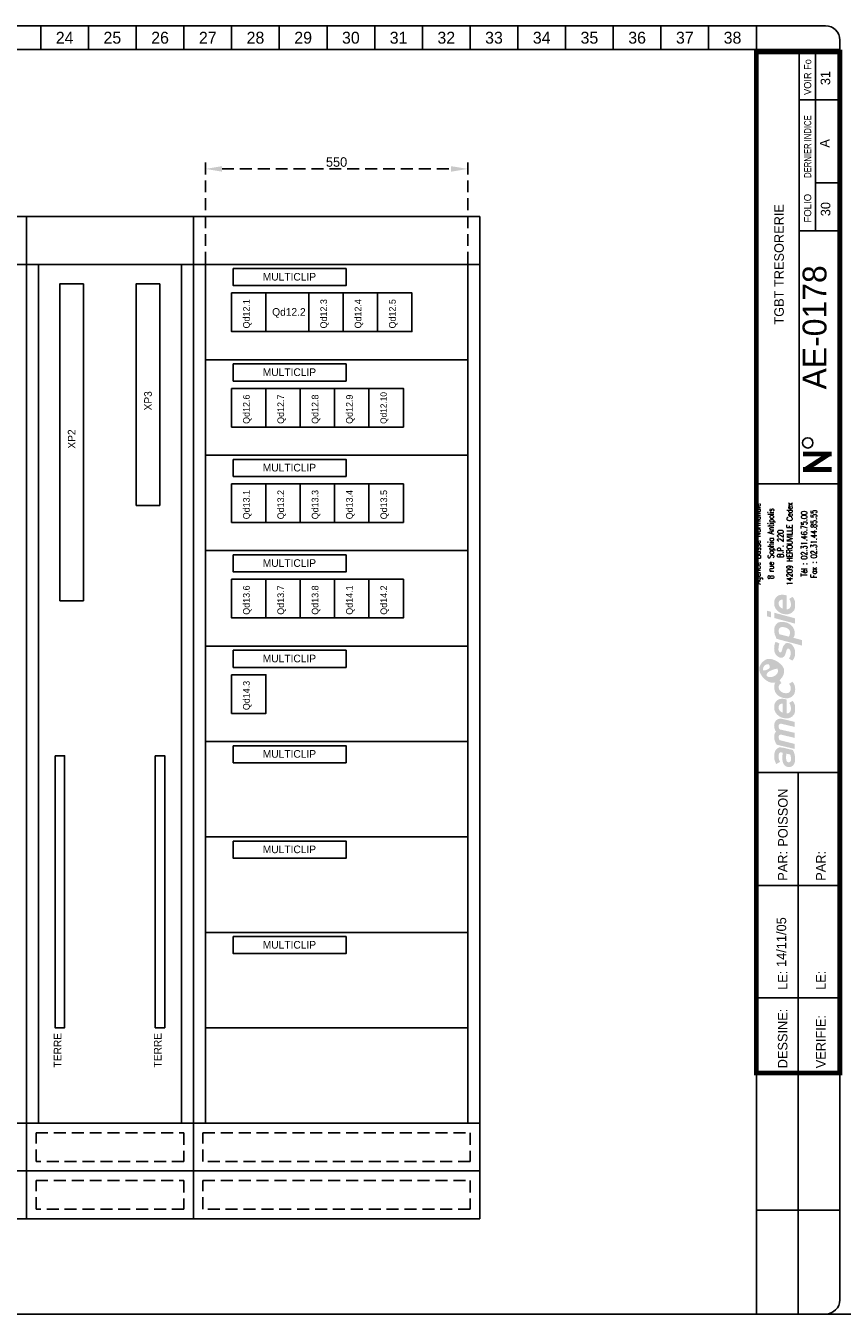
# Model space of a CAD drawing. Header units: millimetres. Extents: x 0 to 4898, y -1200 to 270.
# Tile 2 of 34: x 227 to 398, y -1200 to -930. Entities that reach past the tile are written whole.
import ezdxf
from ezdxf.enums import TextEntityAlignment as Align

# ---------------------------------------------------------------- set-up
doc = ezdxf.new("R2010")
doc.units = ezdxf.units.MM
doc.header["$LTSCALE"] = 25
doc.linetypes.add('CONTINU', pattern=[0])
doc.linetypes.add('DISCONTINU', pattern=[0.15, 0.1, -0.05])
doc.layers.get('0').update_dxf_attribs({"linetype": 'CONTINUOUS'})
doc.layers.get('Defpoints').update_dxf_attribs({"linetype": 'CONTINUOUS'})
for name, color, linetype in [('TEXTE', 92, 'CONTINU'), ('TRAIFIN', 1, 'CONTINU'), ('TRAIGROS', 40, 'CONTINU'), ('TRAIMOY', 150, 'CONTINU')]:
    doc.layers.add(name, color=color, linetype=linetype)
doc.styles.add('ROMANC', font='romanc')
doc.styles.add('ROMANS8', font='ROMANS8.shx')
doc.styles.add('TXT', font='txt', dxfattribs={"width": 0.8})
doc.dimstyles.get("Standard").update_dxf_attribs({"dimtxt": 0.18, "dimasz": 0.18, "dimexe": 0.18, "dimexo": 0.0625, "dimgap": 0.09, "dimtad": 0, "dimtih": 1, "dimtoh": 1, "dimdec": 4, "dimzin": 0, "dimdsep": 46, "dimtxsty": 'Standard', "dimcen": 0.09, "dimadec": 0, "dimazin": 0, "dimtfac": 1, "dimtdec": 4, "dimtofl": 0, "dimtmove": 0, "dimatfit": 3, "dimfxl": 1, "dimtolj": 1, "dimtzin": 0, "dimarcsym": 0})

# ---------------------------------------------------------------- blocks, each defined once
blk = doc.blocks.new('FDP-DIV-CHU')
at = {"layer": 'TEXTE', "color": 7, "const_width": 1}
for points in [[(395.75, 180.25), (389.75, 180.25)], [(390.25, 177), (395.25, 180.25)], [(395.75, 177), (389.75, 177)]]:
    blk.add_lwpolyline(points, dxfattribs=at)
at = {"layer": 'TEXTE', "color": 7}
blk.add_circle((390.76, 182.59), 1.08, dxfattribs=at)
at = {"layer": 'TRAIFIN', "color": 7}
for p, q in [((230, 270), (230, 265)), ((240, 270), (240, 265)), ((250, 270), (250, 265)), ((260, 270), (260, 265)), ((270, 270), (270, 265)), ((280, 270), (280, 265)), ((290, 270), (290, 265)), ((300, 270), (300, 265)), ((310, 270), (310, 265)), ((320, 270), (320, 265)), ((330, 270), (330, 265)), ((340, 270), (340, 265)), ((350, 270), (350, 265)), ((360, 270), (360, 265)), ((370, 270), (370, 265)), ((380, 270), (380, 265)), ((392.41, 227.04), (392.41, 264.5)), ((392.41, 237.09), (396.96, 237.09))]:
    blk.add_line(p, q, dxfattribs=at)
at = {"layer": 'TRAIGROS', "color": 7}
for p, q in [((3, 270), (394.5, 270)), ((397.5, 265), (0, 265)), ((397.5, 265), (0, 265)), ((397.5, 267), (397.5, 265)), ((397.5, 3), (397.5, 265)), ((389, 174), (389, 264.5)), ((389, 254.5), (397, 254.5)), ((389, 227.01), (397, 227.01)), ((380, 174), (397.5, 174)), ((380, 113.52), (397.51, 113.52)), ((380, -0.03), (380, 50.52)), ((3, 0), (394.5, 0))]:
    blk.add_line(p, q, dxfattribs=at)
at = {"layer": 'TRAIGROS', "color": 7, "const_width": 1}
blk.add_lwpolyline([(380, 264.5), (380, 50.52), (397.5, 50.52), (397.5, 264.5), (380, 264.5)], dxfattribs=at)
at = {"layer": 'TRAIGROS', "color": 7}
for centre, start, end in [((394.5, 267), 0, 90), ((394.5, 3), 270, 0)]:
    blk.add_arc(centre, 3, start, end, dxfattribs=at)
at = {"layer": 'TRAIMOY', "color": 7}
for p, q in [((388.75, -0.01), (388.75, 113.52)), ((380, 89.82), (397.51, 89.82)), ((380, 66.27), (397.51, 66.27)), ((380, 21.75), (397.51, 21.75))]:
    blk.add_line(p, q, dxfattribs=at)
at = {"layer": 'TEXTE', "color": 7}
for s, p in [('24', (235, 267.5)), ('25', (245, 267.5)), ('26', (255, 267.5)), ('27', (265, 267.5)), ('28', (275, 267.5)), ('29', (285, 267.5)), ('30', (295, 267.5)), ('31', (305, 267.5)), ('32', (315, 267.5)), ('33', (325, 267.5)), ('34', (335, 267.5)), ('35', (345, 267.5)), ('36', (355, 267.5)), ('37', (365, 267.5)), ('38', (375, 267.5))]:
    blk.add_text(s, height=2.5, dxfattribs=at).set_placement(p, align=Align.MIDDLE)
at = {"layer": 'TEXTE', "color": 7, "width": 0.75}
blk.add_text('VOIR Fo', height=1.5, rotation=90, dxfattribs=at).set_placement((391.5, 255.5), (391.5, 263), align=Align.FIT)
at = {"layer": 'TEXTE', "color": 7, "style": 'TXT', "width": 0.8}
blk.add_text('DERNIER INDICE', height=1.5, rotation=90, dxfattribs=at).set_placement((391.5, 238.12))
at = {"layer": 'TEXTE', "color": 7}
blk.add_text('FOLIO', height=1.5, rotation=90, dxfattribs=at).set_placement((391.5, 231.76), align=Align.CENTER)
for s, p in [('PAR:', (386.51, 90.82)), ('PAR:', (394.51, 90.82)), ('LE:', (386.51, 67.95)), ('LE:', (394.51, 67.95)), ('DESSINE:', (386.51, 51.52)), ('VERIFIE:', (394.51, 51.52))]:
    blk.add_text(s, height=2, rotation=90, dxfattribs=at).set_placement(p)
at = {"layer": 'TEXTE', "style": 'ROMANC'}
for tag, height, p in [('FOLIO_SUIVANT', 2, (395.9, 259.04)), ('INDICE', 2, (395.79, 245.35)), ('FOLIO', 2, (395.79, 231.76)), ('NUMERO', 5, (395.79, 206.79))]:
    blk.add_attdef(tag, text='', height=height, rotation=90, dxfattribs=at).set_placement(p, align=Align.CENTER)
blk.add_attdef('INTITULE_DU_PLAN', text='', height=2, rotation=90, dxfattribs=at).set_placement((385, 220), align=Align.MIDDLE)
for tag, p in [('DESSINATEUR', (386.53, 97.95)), ('DATE', (386.51, 72.76))]:
    blk.add_attdef(tag, p, '', height=2, rotation=90, dxfattribs=at)
blk = doc.blocks.new('LOGO')
h = blk.add_hatch(color=187)
h.paths.add_polyline_path([(0.27, -25.15), (-0.26, -25.03), (-0.61, -25.01), (-0.96, -25.01), (-1.3, -25.15), (-1.56, -25.39), (-1.76, -25.66), (-1.92, -26.06), (-2.01, -26.61), (-2, -27.13), (-1.95, -27.54), (-1.82, -27.98), (-1.59, -28.49), (-0.78, -28.03), (-0.88, -27.84), (-0.99, -27.58), (-1.06, -27.27), (-1.09, -26.94), (-1.07, -26.65), (-1.03, -26.36), (-0.9, -26.15), (-0.74, -26.05), (-0.59, -26.04), (-0.23, -26.1), (-0.26, -26.47), (-0.29, -26.77), (-0.31, -27.1), (-0.31, -27.41), (-0.26, -27.77), (-0.19, -28.1), (-0.05, -28.44), (0.2, -28.78), (0.48, -28.98), (0.87, -29.11), (1.22, -29.1), (1.58, -29.04), (1.84, -28.87), (2.14, -28.53), (2.3, -28.16), (2.37, -27.71), (2.36, -27.1), (2.28, -26.51), (2.08, -25.89), (1.89, -25.54), (0.84, -25.3)])
h.paths.add_polyline_path([(0.54, -26.31), (1.32, -26.47), (1.41, -26.69), (1.48, -27.01), (1.49, -27.42), (1.48, -27.74), (1.4, -27.9), (1.29, -28.03), (1.14, -28.09), (0.96, -28.1), (0.81, -28.07), (0.69, -27.97), (0.6, -27.85), (0.54, -27.71), (0.5, -27.54), (0.49, -27.3), (0.49, -27.06), (0.5, -26.59)], flags=16)
h.paths.add_polyline_path([(-0.88, -23.47), (-0.97, -23.29), (-1.06, -23.08), (-1.08, -22.86), (-1.05, -22.63), (-0.97, -22.45), (-0.79, -22.36), (-0.5, -22.33), (2.29, -23.01), (2.29, -21.94), (-0.8, -21.24), (-0.96, -21.08), (-1.06, -20.77), (-1.1, -20.45), (-1, -20.2), (-0.87, -20.11), (-0.7, -20.03), (-0.48, -20.05), (2.29, -20.7), (2.29, -19.65), (-0.36, -19.01), (-0.65, -19), (-1.01, -19.01), (-1.3, -19.12), (-1.55, -19.28), (-1.77, -19.54), (-1.9, -19.8), (-1.98, -20), (-2.02, -20.38), (-2.01, -20.76), (-1.91, -21.13), (-1.79, -21.45), (-1.64, -21.71), (-1.75, -21.83), (-1.89, -22.08), (-1.98, -22.36), (-2.01, -22.66), (-2.01, -23), (-1.95, -23.36), (-1.85, -23.71), (-1.69, -24.08), (-1.5, -24.43), (2.29, -25.32), (2.29, -24.26)])
h.paths.add_polyline_path([(-0.19, -14.81), (-0.51, -14.81), (-0.91, -14.88), (-1.19, -15), (-1.42, -15.16), (-1.64, -15.38), (-1.83, -15.67), (-1.95, -15.97), (-2, -16.26), (-2.02, -16.52), (-2.01, -16.84), (-1.96, -17.15), (-1.84, -17.46), (-1.65, -17.81), (-1.41, -18.09), (-1.14, -18.33), (-0.89, -18.51), (-0.59, -18.68), (-0.17, -18.82), (0.24, -18.89), (0.59, -18.91), (0.98, -18.88), (1.37, -18.75), (1.77, -18.51), (2.17, -18.06), (2.33, -17.58), (2.38, -17.11), (2.38, -16.56), (2.33, -16.15), (2.2, -15.79), (2.03, -15.5), (1.82, -15.25), (1.14, -15.68), (1.3, -15.94), (1.42, -16.3), (1.49, -16.68), (1.49, -16.99), (1.43, -17.33), (1.23, -17.63), (0.99, -17.81), (0.79, -17.86), (0.6, -17.84), (0.6, -14.97), (0.23, -14.85)])
h.paths.add_polyline_path([(-0.26, -17.69), (-0.43, -17.64), (-0.58, -17.55), (-0.76, -17.39), (-0.9, -17.24), (-1.01, -17.02), (-1.06, -16.86), (-1.08, -16.63), (-1.06, -16.36), (-0.96, -16.16), (-0.83, -15.98), (-0.62, -15.87), (-0.44, -15.83), (-0.26, -15.83)], flags=16)
h.paths.add_polyline_path([(-0.09, -13.56), (-0.44, -13.4), (-0.74, -13.16), (-0.95, -12.9), (-1.04, -12.61), (-1.08, -12.36), (-1.02, -12.05), (-0.89, -11.83), (-0.73, -11.69), (-0.61, -11.61), (-0.5, -11.55), (-0.88, -10.89), (-1.08, -11.04), (-1.32, -11.18), (-1.51, -11.28), (-1.78, -11.38), (-1.87, -11.55), (-1.97, -11.89), (-2.01, -12.3), (-1.98, -12.76), (-1.82, -13.35), (-1.54, -13.76), (-1.25, -14.08), (-0.85, -14.34), (-0.48, -14.51), (-0.05, -14.65), (0.44, -14.71), (0.94, -14.69), (1.47, -14.5), (1.83, -14.25), (2.09, -13.94), (2.26, -13.6), (2.36, -13.21), (2.39, -12.82), (2.37, -12.43), (2.27, -11.98), (2.07, -11.58), (1.82, -11.23), (1.12, -11.67), (1.29, -11.95), (1.43, -12.27), (1.45, -12.61), (1.43, -12.96), (1.23, -13.36), (0.95, -13.57), (0.61, -13.63), (0.31, -13.63)])
h.paths.add_polyline_path([(1.25, -3.19), (0.94, -3.13), (0.59, -3.14), (0.32, -3.25), (0.1, -3.49), (-0.12, -3.81), (-0.25, -4.17), (-0.38, -4.62), (-0.46, -4.92), (-0.59, -5.03), (-0.74, -5.08), (-0.86, -5.03), (-0.96, -4.94), (-1.06, -4.74), (-1.12, -4.53), (-1.11, -4.23), (-1.07, -3.86), (-1.01, -3.51), (-0.93, -3.23), (-1.72, -2.85), (-1.84, -3.12), (-1.93, -3.4), (-1.97, -3.68), (-2, -3.98), (-2.02, -4.32), (-2, -4.65), (-1.94, -5.01), (-1.8, -5.31), (-1.64, -5.58), (-1.4, -5.84), (-1.11, -6.04), (-0.85, -6.17), (-0.56, -6.2), (-0.24, -6.15), (0.01, -5.99), (0.18, -5.81), (0.32, -5.51), (0.41, -5.18), (0.51, -4.86), (0.57, -4.63), (0.67, -4.45), (0.78, -4.33), (0.97, -4.29), (1.15, -4.35), (1.3, -4.55), (1.41, -4.85), (1.44, -5.24), (1.41, -5.62), (1.33, -5.91), (1.23, -6.15), (1.09, -6.39), (1.78, -6.81), (1.86, -6.74), (1.97, -6.61), (2.14, -6.32), (2.27, -6), (2.36, -5.62), (2.37, -5.24), (2.35, -4.86), (2.3, -4.52), (2.19, -4.21), (2.03, -3.92), (1.85, -3.65), (1.57, -3.35)])
h.paths.add_polyline_path([(1.14, 0.91), (0.82, 1.08), (0.5, 1.2), (0.1, 1.27), (-0.26, 1.3), (-0.73, 1.29), (-1.12, 1.19), (-1.38, 1.04), (-1.61, 0.8), (-1.77, 0.55), (-1.89, 0.33), (-1.98, 0.01), (-2.01, -0.32), (-1.99, -0.65), (-1.95, -1.02), (-1.88, -1.34), (-1.76, -1.63), (-1.63, -1.96), (-1.52, -2.24), (3.84, -3.66), (3.84, -2.51), (1.96, -2.01), (2.11, -1.85), (2.24, -1.56), (2.27, -1.32), (2.29, -1.04), (2.27, -0.75), (2.21, -0.44), (2.07, -0.1), (1.9, 0.2), (1.71, 0.44), (1.43, 0.71)])
h.paths.add_polyline_path([(0.98, -1.77), (-0.92, -1.28), (-0.98, -1.1), (-1.05, -0.84), (-1.07, -0.56), (-1.04, -0.29), (-0.94, -0.06), (-0.77, 0.11), (-0.53, 0.2), (-0.24, 0.22), (0.04, 0.2), (0.35, 0.13), (0.58, 0.05), (0.81, -0.07), (1.02, -0.24), (1.19, -0.46), (1.27, -0.68), (1.28, -0.93), (1.28, -1.16), (1.24, -1.43), (1.15, -1.61)], flags=16)
h.paths.add_polyline_path([(-1.97, 3.22), (-1.97, 2.11), (2.35, 0.95), (2.35, 2.06)])
h.paths.add_polyline_path([(-3.55, 3.65), (-3.55, 2.48), (-2.65, 2.25), (-2.65, 3.43)])
h.paths.add_polyline_path([(-0.19, 6.99), (-0.51, 6.99), (-0.91, 6.92), (-1.19, 6.81), (-1.42, 6.64), (-1.64, 6.43), (-1.83, 6.14), (-1.95, 5.83), (-2, 5.54), (-2.02, 5.28), (-2.01, 4.96), (-1.96, 4.66), (-1.84, 4.34), (-1.65, 4), (-1.41, 3.71), (-1.14, 3.48), (-0.89, 3.29), (-0.59, 3.12), (-0.17, 2.98), (0.24, 2.92), (0.59, 2.89), (0.98, 2.93), (1.37, 3.06), (1.77, 3.29), (2.17, 3.75), (2.33, 4.22), (2.38, 4.7), (2.38, 5.24), (2.33, 5.65), (2.2, 6.02), (2.03, 6.3), (1.82, 6.56), (1.14, 6.13), (1.3, 5.87), (1.42, 5.5), (1.49, 5.12), (1.49, 4.82), (1.43, 4.47), (1.23, 4.17), (0.99, 4), (0.79, 3.94), (0.6, 3.96), (0.6, 6.83), (0.23, 6.96)])
h.paths.add_polyline_path([(-0.26, 4.11), (-0.43, 4.16), (-0.58, 4.26), (-0.76, 4.42), (-0.9, 4.56), (-1.01, 4.78), (-1.06, 4.95), (-1.08, 5.17), (-1.06, 5.44), (-0.96, 5.64), (-0.83, 5.82), (-0.62, 5.93), (-0.44, 5.97), (-0.26, 5.97)], flags=16)
h = blk.add_hatch(color=135)
h.paths.add_polyline_path([(-2.62, -6.48), (-2.99, -6.44), (-3.33, -6.46), (-3.66, -6.54), (-3.9, -6.66), (-4.19, -6.88), (-4.48, -7.12), (-4.72, -7.4), (-4.9, -7.71), (-5.08, -8.08), (-5.15, -8.51), (-5.14, -8.84), (-5.03, -9.22), (-4.88, -9.56), (-4.68, -9.88), (-4.46, -10.22), (-4.19, -10.51), (-3.87, -10.81), (-3.57, -11.02), (-3.23, -11.21), (-2.91, -11.36), (-2.54, -11.44), (-2.16, -11.45), (-1.78, -11.38), (-1.51, -11.28), (-1.32, -11.18), (-1.08, -11.04), (-0.88, -10.89), (-0.73, -10.77), (-0.54, -10.54), (-0.29, -10.22), (-0.06, -9.77), (0.06, -9.2), (0.05, -8.64), (-0.11, -8.22), (-0.36, -7.85), (-0.69, -7.52), (-1.07, -7.21), (-1.43, -6.95), (-1.9, -6.73), (-2.27, -6.57)])
h.paths.add_polyline_path([(-2.94, -7.94), (-2.93, -8.06), (-2.93, -8.18), (-2.98, -8.34), (-3.08, -8.43), (-3.22, -8.54), (-3.43, -8.66), (-3.65, -8.75), (-3.89, -8.84), (-4.16, -8.87), (-4.34, -8.85), (-4.5, -8.82), (-4.67, -8.73), (-4.76, -8.58), (-4.8, -8.43), (-4.79, -8.24), (-4.75, -8.06), (-4.69, -7.92), (-4.59, -7.78), (-4.48, -7.64), (-4.34, -7.51), (-4.19, -7.41), (-4, -7.31), (-3.79, -7.28), (-3.58, -7.31), (-3.42, -7.38), (-3.25, -7.49), (-3.12, -7.62), (-3.02, -7.79)], flags=16)
h.paths.add_polyline_path([(-1.84, -8.57), (-1.32, -8.49), (-1.12, -8.49), (-0.87, -8.49), (-0.65, -8.57), (-0.45, -8.72), (-0.32, -8.9), (-0.26, -9.1), (-0.28, -9.35), (-0.35, -9.63), (-0.51, -9.97), (-0.73, -10.32), (-1.02, -10.58), (-1.39, -10.82), (-1.78, -10.98), (-2.23, -11.04), (-2.55, -11.01), (-2.82, -10.95), (-3.16, -10.77), (-3.4, -10.52), (-3.53, -10.28), (-3.6, -10.02), (-3.6, -9.73), (-3.5, -9.48), (-3.31, -9.23), (-3, -9.04), (-2.68, -8.88), (-2.26, -8.71)], flags=16)
h = blk.add_hatch(color=253)
h.paths.add_polyline_path([(-4, -7.31), (-4.19, -7.41), (-4.34, -7.51), (-4.48, -7.64), (-4.59, -7.78), (-4.69, -7.92), (-4.75, -8.06), (-4.79, -8.24), (-4.8, -8.43), (-4.76, -8.58), (-4.67, -8.73), (-4.5, -8.82), (-4.34, -8.85), (-4.36, -8.64), (-4.33, -8.43), (-4.27, -8.21), (-4.19, -8.05), (-4.09, -7.91), (-3.95, -7.79), (-3.82, -7.69), (-3.65, -7.62), (-3.47, -7.58), (-3.28, -7.58), (-3.12, -7.62), (-3.25, -7.49), (-3.42, -7.38), (-3.58, -7.31), (-3.79, -7.28)])
h.paths.add_polyline_path([(-0.87, -8.49), (-1.12, -8.49), (-1.32, -8.49), (-1.27, -8.65), (-1.22, -8.89), (-1.24, -9.17), (-1.31, -9.4), (-1.45, -9.63), (-1.67, -9.84), (-1.91, -10), (-2.2, -10.15), (-2.48, -10.22), (-2.71, -10.25), (-2.97, -10.24), (-3.22, -10.21), (-3.44, -10.12), (-3.6, -10.02), (-3.53, -10.28), (-3.4, -10.52), (-3.16, -10.77), (-2.82, -10.95), (-2.55, -11.01), (-2.23, -11.04), (-1.78, -10.98), (-1.39, -10.82), (-1.02, -10.58), (-0.73, -10.32), (-0.51, -9.97), (-0.35, -9.63), (-0.28, -9.35), (-0.26, -9.1), (-0.32, -8.9), (-0.45, -8.72), (-0.65, -8.57)])
at = {"color": 7, "style": 'ROMANS8', "width": 0.8}
for s, height, p in [('Agence Basse Normandie', 1.2384, (-4.85, 17.68)), ('8 rue Sophia Antipolis', 1.2384, (-2.12, 17.68)), ('14209 HEROUVILLE Cedex', 1.2384, (1.84, 17.68)), ('Tél : 02.31.46.75.00', 1.2384, (4.88, 17.68)), ('Fax : 02.31.44.85.55', 1.2384, (6.91, 17.68)), ('B.P. 220', 1.238, (-0.08, 17.68))]:
    blk.add_text(s, height=height, rotation=90, dxfattribs=at).set_placement(p, align=Align.CENTER)
blk = doc.blocks.new('*D106')
at = {"layer": 'Defpoints', "color": 0, "linetype": 'DISCONTINU', "transparency": 16777216}
for p in [(319.5, -960), (264.5, -980), (319.5, -980)]:
    blk.add_point(p, dxfattribs=at)
at = {"layer": 'TEXTE', "color": 7, "linetype": 'DISCONTINU', "lineweight": -2, "transparency": 16777216}
for p, q in [((264.5, -979.9), (264.5, -958.2)), ((319.5, -979.9), (319.5, -958.2)), ((268, -960), (316, -960))]:
    blk.add_line(p, q, dxfattribs=at)
at = {"layer": 'TEXTE', "color": 7, "linetype": 'DISCONTINU', "transparency": 16777216}
for points in [[(268, -959.42), (268, -960.58), (264.5, -960)], [(316, -959.42), (316, -960.58), (319.5, -960)]]:
    blk.add_solid(points, dxfattribs=at)
at = {"layer": 'TEXTE', "linetype": 'DISCONTINU', "transparency": 16777216, "insert": (292, -958.56), "char_height": 2, "attachment_point": 5}
blk.add_mtext('\\A1;550', dxfattribs=at)

msp = doc.modelspace()

# ---------------------------------------------------------------- linework, layer by layer
at = {"layer": 'Defpoints', "ltscale": 0.25}
msp.add_xline((0, -1200), (1, 0), dxfattribs=at)
at = {"layer": 'TRAIFIN'}
for p, q in [((227, -1170), (227, -1180)), ((262, -1170), (262, -1180)), ((322, -1170), (322, -1180)), ((167, -1180), (227, -1180)), ((227, -1180), (262, -1180)), ((262, -1180), (322, -1180))]:
    msp.add_line(p, q, dxfattribs=at)
for points in [[(227, -970), (227, -980), (132, -980)], [(227, -1170), (227, -970), (132, -970), (132, -1170), (227, -1170)], [(322, -1170), (322, -970), (227, -970), (227, -1170), (322, -1170)], [(322, -970), (322, -980), (227, -980)], [(262, -970), (262, -1170)], [(229.5, -980), (229.5, -1160)], [(259.5, -980), (259.5, -1160)], [(264.5, -980), (264.5, -1160)], [(319.5, -980), (319.5, -1160)], [(233.96, -1050.51), (233.96, -984.1), (238.96, -984.1)], [(238.96, -1050.51), (238.96, -984.1)], [(238.96, -984.1), (238.96, -1016.1), (238.96, -1050.51)], [(249.96, -1030.51), (249.96, -984.1), (254.96, -984.1)], [(254.96, -984.1), (254.96, -1016.1), (254.96, -1030.51)], [(254.96, -1030.51), (254.96, -984.1)], [(270, -986), (277.2, -986), (277.2, -994.1), (270, -994.1), (270, -986)], [(277.2, -986), (286.2, -986), (286.2, -994.1), (277.2, -994.1), (277.2, -986)], [(286.2, -986), (293.4, -986), (293.4, -994.1), (286.2, -994.1), (286.2, -986)], [(293.4, -986), (300.6, -986), (300.6, -994.1), (293.4, -994.1), (293.4, -986)], [(300.6, -986), (307.8, -986), (307.8, -994.1), (300.6, -994.1), (300.6, -986)], [(264.5, -990), (264.5, -1015)], [(319.5, -1000), (264.5, -1000)], [(270, -1006), (277.2, -1006), (277.2, -1014.1), (270, -1014.1), (270, -1006)], [(277.2, -1006), (284.4, -1006), (284.4, -1014.1), (277.2, -1014.1), (277.2, -1006)], [(284.4, -1006), (291.6, -1006), (291.6, -1014.1), (284.4, -1014.1), (284.4, -1006)], [(291.6, -1006), (298.8, -1006), (298.8, -1014.1), (291.6, -1014.1), (291.6, -1006)], [(298.8, -1006), (306, -1006), (306, -1014.1), (298.8, -1014.1), (298.8, -1006)], [(319.5, -1020), (264.5, -1020)], [(270, -1026), (277.2, -1026), (277.2, -1034.1), (270, -1034.1), (270, -1026)], [(277.2, -1026), (284.4, -1026), (284.4, -1034.1), (277.2, -1034.1), (277.2, -1026)], [(284.4, -1026), (291.6, -1026), (291.6, -1034.1), (284.4, -1034.1), (284.4, -1026)], [(291.6, -1026), (298.8, -1026), (298.8, -1034.1), (291.6, -1034.1), (291.6, -1026)], [(298.8, -1026), (306, -1026), (306, -1034.1), (298.8, -1034.1), (298.8, -1026)], [(249.96, -1030.51), (254.96, -1030.51)], [(319.5, -1040), (264.5, -1040)], [(270, -1046), (277.2, -1046), (277.2, -1054.1), (270, -1054.1), (270, -1046)], [(277.2, -1046), (284.4, -1046), (284.4, -1054.1), (277.2, -1054.1), (277.2, -1046)], [(284.4, -1046), (291.6, -1046), (291.6, -1054.1), (284.4, -1054.1), (284.4, -1046)], [(291.6, -1046), (298.8, -1046), (298.8, -1054.1), (291.6, -1054.1), (291.6, -1046)], [(298.8, -1046), (306, -1046), (306, -1054.1), (298.8, -1054.1), (298.8, -1046)], [(264.5, -1050), (264.5, -1070)], [(233.96, -1050.51), (238.96, -1050.51)], [(319.5, -1060), (264.5, -1060)], [(270, -1066), (277.2, -1066), (277.2, -1074.1), (270, -1074.1), (270, -1066)], [(264.5, -1070), (264.5, -1085)], [(319.5, -1080), (264.5, -1080)], [(319.5, -1100), (264.5, -1100)], [(319.5, -1120), (264.5, -1120)], [(264.5, -1125), (264.5, -1140)], [(319.5, -1140), (264.5, -1140)], [(227, -1170), (227, -1160), (132, -1160)], [(322, -1170), (322, -1160), (227, -1160)]]:
    msp.add_lwpolyline(points, dxfattribs=at)
for points in [[(270.33, -980.88), (294, -980.88), (294, -984.46), (270.33, -984.46), (270.33, -980.88)], [(270.33, -1000.88), (294, -1000.88), (294, -1004.46), (270.33, -1004.46), (270.33, -1000.88)], [(270.33, -1020.88), (294, -1020.88), (294, -1024.46), (270.33, -1024.46), (270.33, -1020.88)], [(270.33, -1040.88), (294, -1040.88), (294, -1044.46), (270.33, -1044.46), (270.33, -1040.88)], [(270.33, -1060.88), (294, -1060.88), (294, -1064.46), (270.33, -1064.46), (270.33, -1060.88)], [(270.33, -1080.88), (294, -1080.88), (294, -1084.46), (270.33, -1084.46), (270.33, -1080.88)], [(233, -1083), (235, -1083), (235, -1140), (233, -1140)], [(254, -1083), (256, -1083), (256, -1140), (254, -1140)], [(270.33, -1100.88), (294, -1100.88), (294, -1104.46), (270.33, -1104.46), (270.33, -1100.88)], [(270.33, -1120.88), (294, -1120.88), (294, -1124.46), (270.33, -1124.46), (270.33, -1120.88)]]:
    msp.add_lwpolyline(points, close=True, dxfattribs=at)
at = {"layer": 'TRAIFIN', "linetype": 'DISCONTINU'}
for points in [[(229, -1162), (260, -1162), (260, -1168), (229, -1168)], [(264, -1162), (320, -1162), (320, -1168), (264, -1168)], [(229, -1172), (260, -1172), (260, -1178), (229, -1178)], [(264, -1172), (320, -1172), (320, -1178), (264, -1178)]]:
    msp.add_lwpolyline(points, close=True, dxfattribs=at)

# ---------------------------------------------------------------- block references
msp.add_blockref('LOGO', (385.75, -1056.24))
at = {"layer": 'TEXTE'}
ref = msp.add_blockref('FDP-DIV-CHU', (0, -1200), dxfattribs=at)
ref.add_attrib('DATE', '14/11/05', (386.25, -1127.24), dxfattribs={"height": 2, "rotation": 90})
ref.add_attrib('DESSINATEUR', 'POISSON', (386.56, -1102.05), dxfattribs={"height": 2, "rotation": 90})
ref.add_attrib('NUMERO', 'AE-0178', dxfattribs={"color": 4, "height": 5, "rotation": 90}).set_placement((394.7, -993.21), align=Align.CENTER)
ref.add_attrib('INTITULE_DU_PLAN', 'TGBT TRESORERIE', dxfattribs={"height": 2, "rotation": 90}).set_placement((384.75, -980), align=Align.MIDDLE)
ref.add_attrib('FOLIO', '30', dxfattribs={"height": 2, "rotation": 90}).set_placement((395.51, -968.43), align=Align.CENTER)
ref.add_attrib('FOLIO_SUIVANT', '31', dxfattribs={"height": 2, "rotation": 90}).set_placement((395.47, -940.96), align=Align.CENTER)
ref.add_attrib('INDICE', 'A', dxfattribs={"height": 2, "rotation": 90}).set_placement((395.35, -954.65), align=Align.CENTER)

# ---------------------------------------------------------------- texts
at = {"layer": 'TRAIFIN', "color": 3, "char_height": 1.6, "width": 11.9865, "attachment_point": 3}
for s, insert in [('MULTICLIP', (287.71, -981.8)), ('Qd12.2', (285.52, -989.17)), ('MULTICLIP', (287.71, -1001.8)), ('MULTICLIP', (287.71, -1021.8)), ('MULTICLIP', (287.71, -1041.8)), ('MULTICLIP', (287.71, -1061.8)), ('MULTICLIP', (287.71, -1081.8)), ('MULTICLIP', (287.71, -1101.8)), ('MULTICLIP', (287.71, -1121.8))]:
    msp.add_mtext(s, dxfattribs=dict(at, insert=insert))
at = {"layer": 'TRAIFIN', "color": 3, "width": 11.9865, "rotation": 90}
for s, insert, char_height, attachment_point in [('Qd12.1', (272.4, -993.43), 1.4, 1), ('Qd12.3', (288.6, -993.43), 1.4, 1), ('Qd12.4', (295.8, -993.43), 1.4, 1), ('Qd12.5', (303, -993.43), 1.4, 1), ('XP3', (251.67, -1006.58), 1.6, 3), ('Qd12.6', (272.4, -1013.43), 1.4, 1), ('Qd12.8', (286.8, -1013.43), 1.4, 1), ('Qd12.10', (301.2, -1013.43), 1.3, 1), ('Qd12.7', (279.6, -1013.43), 1.4, 1), ('Qd12.9', (294, -1013.43), 1.4, 1), ('XP2', (235.67, -1014.58), 1.6, 3), ('Qd13.1', (272.4, -1033.43), 1.4, 1), ('Qd13.2', (279.6, -1033.43), 1.4, 1), ('Qd13.3', (286.8, -1033.43), 1.4, 1), ('Qd13.4', (294, -1033.43), 1.4, 1), ('Qd13.5', (301.2, -1033.43), 1.4, 1), ('Qd13.6', (272.4, -1053.43), 1.4, 1), ('Qd13.7', (279.6, -1053.43), 1.4, 1), ('Qd13.8', (286.8, -1053.43), 1.4, 1), ('Qd14.1', (294, -1053.43), 1.4, 1), ('Qd14.2', (301.2, -1053.43), 1.4, 1), ('Qd14.3', (272.4, -1073.43), 1.4, 1), ('TERRE', (232.72, -1141.07), 1.6, 3), ('TERRE', (253.72, -1141.07), 1.6, 3)]:
    msp.add_mtext(s, dxfattribs=dict(at, insert=insert, char_height=char_height, attachment_point=attachment_point))

# ---------------------------------------------------------------- dimensions: what is measured, and where the dimension line sits
at = {"layer": 'TEXTE', "linetype": 'DISCONTINU'}
dim = msp.add_linear_dim(base=(319.5, -960), p1=(264.5, -980), p2=(319.5, -980), dimstyle='Standard', override={"dimtxt": 2, "dimasz": 3.5, "dimexe": 1.8, "dimexo": 0.1, "dimgap": 0.44, "dimtad": 1, "dimtih": 0, "dimdec": 0, "dimlfac": 10, "dimcen": 1.5, "dimclrd": 7, "dimclre": 7, "dimclrt": 256, "dimtdec": 0, "dimtmove": 2, "dimtvp": 1}, dxfattribs=at)
dim.commit()
dim.dimension.update_dxf_attribs({"geometry": '*D106', "text_midpoint": (292, -958.56)})

doc.saveas('drawing.dxf')
